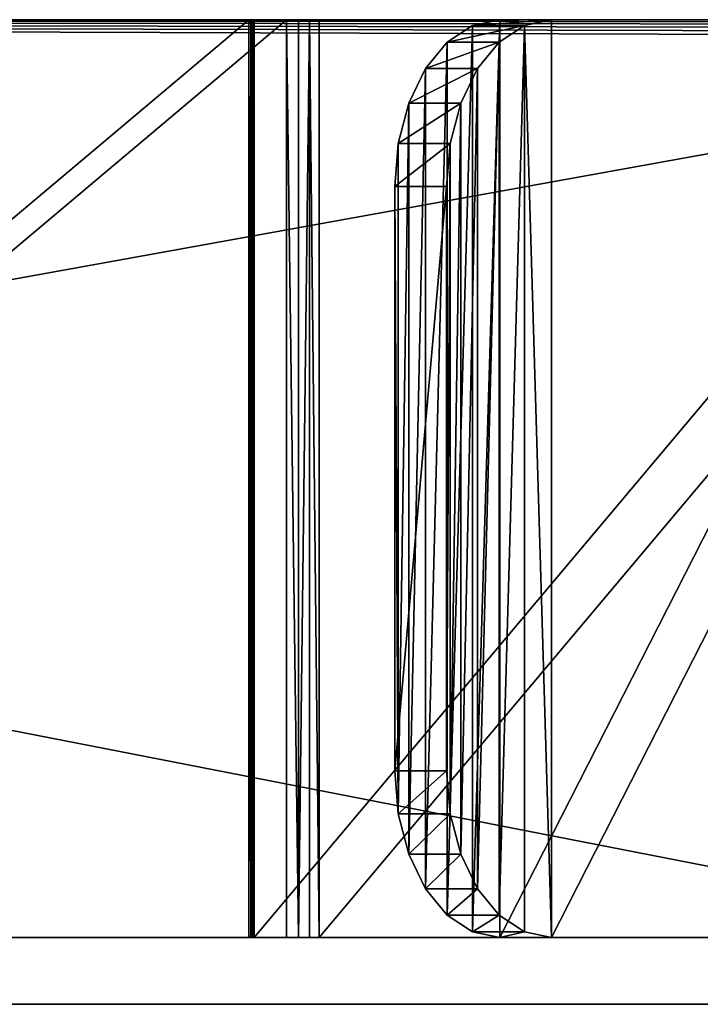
# Model space of a CAD drawing. Extents: x -49 to 1229, y -1056 to 1083.
# Tile 22 of 146: x 446 to 486, y -736 to -677. Entities that reach past the tile are written whole.
import ezdxf

# ---------------------------------------------------------------- set-up
doc = ezdxf.new("R2010")
doc.units = 0
doc.header["$LTSCALE"] = 25.4
doc.layers.get('0').update_dxf_attribs({"color": 13, "linetype": 'CONTINUOUS'})
doc.layers.add('STEEL', color=32, linetype='CONTINUOUS')
doc.layers.add('WOOD', color=32, linetype='CONTINUOUS')

# ---------------------------------------------------------------- blocks, each defined once
blk = doc.blocks.new('LVI293_01_01_03')
at = {"color": 252}
mesh = blk.add_polyface(dxfattribs=at)
corners = [(-4, -2.024, 14.99), (-4, -8.897, -33.222), (-4, -9.789, 16.012), (-4, -7.988, -28.305), (-4, 10.696, -31.759), (-4, 5.211, 11.993), (-4, 11.424, 7.225), (-4, -8.897, -1036.653), (-4, -2.024, -1084.864), (-4, -9.789, -1085.886), (-4, -7.988, -1041.569), (-4, 10.696, -1038.115), (-4, 5.211, -1081.867), (-4, 11.424, -1077.1), (-4, -19.015, -629.139), (-4, -20.289, -968.99), (-4, -20.946, -630.322), (-4, -14.289, -968.99), (-4, -16.868, -628.421), (-4, 23.415, -739.649), (-4, 32.862, -712.971), (-4, 48.068, -689.103), (-4, 68.253, -669.266), (-4, 92.384, -654.479), (-4, 203.822, -597.707), (-4, 359.105, -544.698), (-4, -14.289, -990.99), (-4, 20.211, -767.768), (-4, 9.787, -1033.199), (-4, 16.192, -1070.886), (-4, 19.189, -1063.651), (-4, 20.211, -1055.886), (-4, 119.222, -645.499), (-4, 208.822, -597.707), (-4, 208.822, -616.707), (-4, -20.946, -439.552), (-4, -20.289, -100.884), (-4, -19.015, -440.735), (-4, -20.289, -78.884), (-4, -14.289, -100.884), (-4, -16.868, -441.453), (-4, 23.415, -330.225), (-4, 32.862, -356.903), (-4, 48.068, -380.772), (-4, 68.253, -400.608), (-4, 92.384, -415.395), (-4, 203.822, -472.167), (-4, 359.105, -525.176), (-4, -14.289, -78.884), (-4, 20.211, -302.107), (-4, 9.787, -36.676), (-4, 16.192, 1.012), (-4, 19.189, -6.223), (-4, 20.211, -13.988), (-4, 119.222, -424.375), (-4, 203.822, -453.167), (-4, 208.822, -472.167), (-4, -24.789, 15.012), (-4, -24.533, -433.921), (-4, -24.789, -431.672), (-4, -24.755, 15.271), (-4, -24.655, 15.512), (-4, -24.496, 15.719), (-4, -23.777, -436.056), (-4, -24.289, 15.878), (-4, -24.048, 15.978), (-4, -23.789, 16.012), (-4, -22.56, -437.965), (-4, -24.533, -635.953), (-4, -24.789, -1084.886), (-4, -24.789, -638.202), (-4, -24.755, -1085.145), (-4, -24.655, -1085.386), (-4, -24.496, -1085.594), (-4, -23.777, -633.819), (-4, -24.289, -1085.752), (-4, -24.048, -1085.852), (-4, -23.789, -1085.886), (-4, -20.289, -990.99), (-4, -22.56, -631.909), (-4, 365.128, -518.049), (-4, 366.259, -531.334), (-4, 365.102, -529.172), (-4, 386.647, -522.623), (-4, 366.856, -533.711), (-4, 366.856, -536.163), (-4, 208.822, -453.167), (-4, 402.95, -484.683), (-4, 366.375, -512.18), (-4, 361.414, -525.998), (-4, 363.454, -527.358), (-4, 387.895, -516.754), (-4, 387.895, -553.12), (-4, 402.95, -585.191), (-4, 203.822, -616.707), (-4, 366.375, -557.694), (-4, 361.414, -543.876), (-4, 365.128, -551.826), (-4, 363.454, -542.517), (-4, 365.102, -540.702), (-4, 409.557, -486.894), (-4, 409.557, -582.98), (-4, 415.498, -579.34), (-4, 415.498, -490.535), (-4, 420.468, -574.456), (-4, 420.468, -495.419), (-4, 424.212, -568.579), (-4, 424.212, -501.295), (-4, 426.538, -562.011), (-4, 426.538, -507.863), (-4, 427.327, -555.088), (-4, 427.327, -514.786), (-4, 366.259, -538.541), (-4, 386.647, -547.252)]
mesh.append_faces([[corners[k] for k in face] for face in [(30, 27, 31), (49, 52, 53), (57, 58, 59), (68, 69, 70), (110, 109, 111)]], dxfattribs={"vtx0": -1, "color": 252})
mesh.append_faces([[corners[k] for k in face] for face in [(0, 1, 2), (1, 0, 3), (3, 0, 4), (8, 11, 12), (12, 11, 13), (14, 15, 16), (15, 14, 17), (19, 18, 20), (20, 18, 21), (21, 18, 22), (22, 18, 23), (17, 19, 26), (7, 27, 28), (28, 27, 11), (13, 27, 29), (29, 27, 30), (23, 24, 32), (24, 25, 33), (33, 25, 34), (35, 36, 37), (36, 35, 38), (37, 39, 40), (40, 46, 47), (41, 48, 49), (46, 54, 55), (58, 62, 63), (63, 38, 67), (67, 38, 35), (38, 2, 48), (69, 68, 71), (71, 68, 72), (72, 68, 73), (73, 74, 75), (75, 74, 76), (76, 74, 77), (77, 78, 9), (78, 16, 15), (81, 83, 84), (84, 83, 85), (86, 87, 56), (47, 88, 89), (89, 80, 90), (90, 80, 82), (88, 87, 91), (32, 34, 93), (34, 32, 94), (94, 32, 24), (95, 96, 97), (93, 100, 101), (101, 100, 102), (102, 103, 104), (104, 105, 106), (106, 107, 108), (108, 109, 110), (112, 97, 99), (97, 112, 113), (113, 91, 92)]], dxfattribs={"vtx0": -1, "vtx1": -1, "color": 252})
mesh.append_faces([[corners[k] for k in face] for face in [(17, 18, 19), (23, 18, 24), (26, 27, 7), (26, 7, 9), (11, 27, 13), (40, 39, 41), (40, 45, 46), (49, 48, 1), (1, 48, 2), (49, 4, 6), (63, 66, 38), (77, 74, 78), (56, 87, 88), (56, 88, 47), (91, 87, 92), (93, 34, 95), (95, 34, 25), (93, 92, 87), (113, 85, 83)]], dxfattribs={"vtx0": -1, "vtx1": -1, "vtx2": -1, "color": 252})
mesh.append_faces([[corners[k] for k in face] for face in [(4, 0, 5), (4, 5, 6), (7, 8, 9), (8, 7, 10), (8, 10, 11), (17, 14, 18), (24, 18, 25), (26, 19, 27), (37, 36, 39), (40, 41, 42), (40, 42, 43), (40, 43, 44), (40, 44, 45), (41, 39, 48), (49, 1, 50), (49, 50, 4), (49, 6, 51), (49, 51, 52), (46, 45, 54), (47, 46, 56), (58, 57, 60), (58, 60, 61), (58, 61, 62), (63, 62, 64), (63, 64, 65), (63, 65, 66), (38, 66, 2), (73, 68, 74), (78, 74, 79), (78, 79, 16), (9, 78, 26), (80, 81, 82), (81, 80, 83), (54, 86, 55), (86, 54, 87), (89, 88, 80), (95, 25, 96), (97, 96, 98), (97, 98, 99), (93, 95, 92), (93, 87, 100), (102, 100, 103), (104, 103, 105), (106, 105, 107), (108, 107, 109), (113, 112, 85), (113, 83, 91)]], dxfattribs={"vtx0": -1, "vtx2": -1, "color": 252})
mesh = blk.add_polyface(dxfattribs=at)
corners = [(0, -2.024, -1084.864), (0, -8.897, -1036.653), (0, -9.789, -1085.886), (0, -7.988, -1041.569), (0, 10.696, -1038.115), (0, 5.211, -1081.867), (0, 11.424, -1077.1), (0, -8.897, -33.222), (0, -2.024, 14.99), (0, -9.789, 16.012), (0, -7.988, -28.305), (0, 10.696, -31.759), (0, 5.211, 11.993), (0, 11.424, 7.225), (0, -19.015, -440.735), (0, -20.289, -100.884), (0, -20.946, -439.552), (0, -14.289, -100.884), (0, -16.868, -441.453), (0, 23.415, -330.225), (0, 32.862, -356.903), (0, 48.068, -380.772), (0, 68.253, -400.608), (0, 92.384, -415.395), (0, 203.822, -472.167), (0, 359.105, -525.176), (0, -14.289, -78.884), (0, 20.211, -302.107), (0, 9.787, -36.676), (0, 16.192, 1.012), (0, 19.189, -6.223), (0, 20.211, -13.988), (0, 119.222, -424.375), (0, 208.822, -472.167), (0, 208.822, -453.167), (0, -20.946, -630.322), (0, -20.289, -968.99), (0, -19.015, -629.139), (0, -20.289, -990.99), (0, -14.289, -968.99), (0, -16.868, -628.421), (0, 23.415, -739.649), (0, 32.862, -712.971), (0, 48.068, -689.103), (0, 68.253, -669.266), (0, 92.384, -654.479), (0, 203.822, -597.707), (0, 359.105, -544.698), (0, -14.289, -990.99), (0, 20.211, -767.768), (0, 9.787, -1033.199), (0, 16.192, -1070.886), (0, 19.189, -1063.651), (0, 20.211, -1055.886), (0, 119.222, -645.499), (0, 203.822, -616.707), (0, 208.822, -597.707), (0, -24.789, -1084.886), (0, -24.533, -635.953), (0, -24.789, -638.202), (0, -24.755, -1085.145), (0, -24.655, -1085.386), (0, -24.496, -1085.594), (0, -23.777, -633.819), (0, -24.289, -1085.752), (0, -24.048, -1085.852), (0, -23.789, -1085.886), (0, -22.56, -631.909), (0, -24.533, -433.921), (0, -24.789, 15.012), (0, -24.789, -431.672), (0, -24.755, 15.271), (0, -24.655, 15.512), (0, -24.496, 15.719), (0, -23.777, -436.056), (0, -24.289, 15.878), (0, -24.048, 15.978), (0, -23.789, 16.012), (0, -20.289, -78.884), (0, -22.56, -437.965), (0, 365.128, -551.826), (0, 366.259, -538.541), (0, 365.102, -540.702), (0, 386.647, -547.252), (0, 366.856, -536.163), (0, 366.856, -533.711), (0, 208.822, -616.707), (0, 402.95, -585.191), (0, 366.375, -557.694), (0, 361.414, -543.876), (0, 363.454, -542.517), (0, 387.895, -553.12), (0, 387.895, -516.754), (0, 402.95, -484.683), (0, 203.822, -453.167), (0, 366.375, -512.18), (0, 361.414, -525.998), (0, 365.128, -518.049), (0, 363.454, -527.358), (0, 365.102, -529.172), (0, 409.557, -582.98), (0, 409.557, -486.894), (0, 415.498, -579.34), (0, 415.498, -490.535), (0, 420.468, -574.456), (0, 420.468, -495.419), (0, 424.212, -568.579), (0, 424.212, -501.295), (0, 426.538, -562.011), (0, 426.538, -507.863), (0, 427.327, -555.088), (0, 427.327, -514.786), (0, 366.259, -531.334), (0, 386.647, -522.623)]
mesh.append_faces([[corners[k] for k in face] for face in [(30, 27, 31), (49, 52, 53), (57, 58, 59), (68, 69, 70), (109, 110, 111)]], dxfattribs={"vtx0": -1, "color": 252})
mesh.append_faces([[corners[k] for k in face] for face in [(0, 1, 2), (1, 0, 3), (3, 0, 4), (8, 11, 12), (12, 11, 13), (14, 15, 16), (15, 14, 17), (19, 18, 20), (20, 18, 21), (21, 18, 22), (22, 18, 23), (17, 19, 26), (7, 27, 28), (28, 27, 11), (13, 27, 29), (29, 27, 30), (23, 24, 32), (24, 25, 33), (33, 25, 34), (35, 36, 37), (36, 35, 38), (37, 39, 40), (40, 46, 47), (41, 48, 49), (46, 54, 55), (58, 62, 63), (63, 38, 67), (67, 38, 35), (38, 2, 48), (69, 68, 71), (71, 68, 72), (72, 68, 73), (73, 74, 75), (75, 74, 76), (76, 74, 77), (77, 78, 9), (78, 16, 15), (81, 83, 84), (84, 83, 85), (86, 87, 56), (47, 88, 89), (89, 80, 90), (90, 80, 82), (88, 87, 91), (32, 34, 93), (34, 32, 94), (94, 32, 24), (95, 96, 97), (93, 100, 101), (101, 102, 103), (103, 104, 105), (105, 106, 107), (107, 108, 109), (112, 97, 99), (97, 112, 113), (113, 91, 92)]], dxfattribs={"vtx0": -1, "vtx1": -1, "color": 252})
mesh.append_faces([[corners[k] for k in face] for face in [(17, 18, 19), (23, 18, 24), (26, 27, 7), (26, 7, 9), (11, 27, 13), (40, 39, 41), (40, 45, 46), (49, 48, 1), (1, 48, 2), (49, 4, 6), (63, 66, 38), (77, 74, 78), (56, 87, 88), (56, 88, 47), (91, 87, 92), (93, 34, 95), (95, 34, 25), (93, 92, 87), (113, 85, 83)]], dxfattribs={"vtx0": -1, "vtx1": -1, "vtx2": -1, "color": 252})
mesh.append_faces([[corners[k] for k in face] for face in [(4, 0, 5), (4, 5, 6), (7, 8, 9), (8, 7, 10), (8, 10, 11), (17, 14, 18), (24, 18, 25), (26, 19, 27), (37, 36, 39), (40, 41, 42), (40, 42, 43), (40, 43, 44), (40, 44, 45), (41, 39, 48), (49, 1, 50), (49, 50, 4), (49, 6, 51), (49, 51, 52), (46, 45, 54), (47, 46, 56), (58, 57, 60), (58, 60, 61), (58, 61, 62), (63, 62, 64), (63, 64, 65), (63, 65, 66), (38, 66, 2), (73, 68, 74), (78, 74, 79), (78, 79, 16), (9, 78, 26), (80, 81, 82), (81, 80, 83), (54, 86, 55), (86, 54, 87), (89, 88, 80), (95, 25, 96), (97, 96, 98), (97, 98, 99), (93, 95, 92), (93, 87, 100), (101, 100, 102), (103, 102, 104), (105, 104, 106), (107, 106, 108), (109, 108, 110), (113, 112, 85), (113, 83, 91)]], dxfattribs={"vtx0": -1, "vtx2": -1, "color": 252})
blk = doc.blocks.new('LVI293_01_01_07')
at = {"color": 0}
for p, q in [((386.399, 90.778, -53.539), (340.154, 33.67, -53.539)), ((386.399, 90.778, -53.539), (340.154, 33.67, -53.539)), ((344.04, 30.523, -53.539), (390.285, 87.631, -53.539)), ((344.04, 30.523, -53.539), (390.285, 87.631, -53.539)), ((340.059, 33.567, -53.539), (340.154, 33.67, -53.539)), ((340.154, 33.67, -53.539), (340.059, 33.567, 1.461)), ((340.154, 33.67, -53.539), (340.059, 33.567, 1.461)), ((340.059, 33.567, -53.539), (340.154, 33.67, -53.539)), ((340.154, 33.67, -53.539), (340.154, 33.67, 1.461)), ((344.04, 30.523, -53.539), (340.154, 33.67, -53.539)), ((344.04, 30.523, -53.539), (340.154, 33.67, -53.539)), ((340.154, 33.67, -53.539), (340.154, 33.67, 1.461)), ((339.831, 33.408, -53.539), (274.478, 0.109, -53.539)), ((339.831, 33.408, -53.539), (274.478, 0.109, -53.539)), ((339.831, 33.408, -53.539), (339.95, 33.48, -53.539)), ((339.831, 33.408, 1.461), (339.95, 33.48, -53.539)), ((339.831, 33.408, -53.539), (339.95, 33.48, -53.539)), ((339.831, 33.408, 1.461), (339.95, 33.48, -53.539)), ((339.831, 33.408, 1.461), (339.831, 33.408, -53.539)), ((339.831, 33.408, -53.539), (342.101, 28.953, -53.539)), ((339.831, 33.408, -53.539), (342.101, 28.953, -53.539)), ((339.831, 33.408, 1.461), (339.831, 33.408, -53.539)), ((339.95, 33.48, -53.539), (340.059, 33.567, -53.539)), ((340.059, 33.567, 1.461), (339.95, 33.48, -53.539)), ((339.95, 33.48, -53.539), (340.059, 33.567, -53.539)), ((340.059, 33.567, 1.461), (339.95, 33.48, -53.539)), ((339.95, 33.48, 1.461), (339.95, 33.48, -53.539)), ((339.95, 33.48, 1.461), (339.95, 33.48, -53.539)), ((340.059, 33.567, -53.539), (340.059, 33.567, 1.461)), ((340.059, 33.567, -53.539), (340.059, 33.567, 1.461)), ((344.04, 30.523, -53.539), (343.469, 29.911, -53.539)), ((344.04, 30.523, 1.461), (343.469, 29.911, -53.539)), ((344.04, 30.523, -53.539), (343.469, 29.911, -53.539)), ((344.04, 30.523, 1.461), (343.469, 29.911, -53.539)), ((344.04, 30.523, 1.461), (344.04, 30.523, -53.539)), ((344.04, 30.523, 1.461), (344.04, 30.523, -53.539)), ((343.469, 29.911, -53.539), (342.818, 29.384, -53.539)), ((343.469, 29.911, -53.539), (342.818, 29.384, -53.539)), ((343.469, 29.911, -53.539), (342.818, 29.384, 1.461)), ((343.469, 29.911, -53.539), (342.818, 29.384, 1.461)), ((343.469, 29.911, 1.461), (343.469, 29.911, -53.539)), ((343.469, 29.911, 1.461), (343.469, 29.911, -53.539)), ((276.748, -4.346, -53.539), (342.101, 28.953, -53.539)), ((276.748, -4.346, -53.539), (342.101, 28.953, -53.539)), ((342.818, 29.384, -53.539), (342.101, 28.953, -53.539)), ((342.101, 28.953, -53.539), (342.818, 29.384, 1.461)), ((342.101, 28.953, -53.539), (342.818, 29.384, 1.461)), ((342.818, 29.384, -53.539), (342.101, 28.953, -53.539)), ((342.101, 28.953, -53.539), (342.101, 28.953, 1.461)), ((342.101, 28.953, -53.539), (342.101, 28.953, 1.461)), ((342.818, 29.384, -53.539), (342.818, 29.384, 1.461)), ((342.818, 29.384, -53.539), (342.818, 29.384, 1.461))]:
    blk.add_line(p, q, dxfattribs=at)
at = {"color": 252}
mesh = blk.add_polyface(dxfattribs=at)
corners = [(340.154, 33.67, 1.461), (386.399, 90.778, -53.539), (340.154, 33.67, -53.539), (386.399, 90.778, 1.461)]
mesh.append_faces([[corners[k] for k in face] for face in [(0, 1, 2), (1, 0, 3)]], dxfattribs={"vtx0": -1, "color": 252})
mesh = blk.add_polyface(dxfattribs=at)
corners = [(386.399, 90.778, -53.539), (344.04, 30.523, -53.539), (340.154, 33.67, -53.539), (390.285, 87.631, -53.539)]
mesh.append_faces([[corners[k] for k in face] for face in [(0, 1, 2), (1, 0, 3)]], dxfattribs={"vtx0": -1, "color": 252})
mesh = blk.add_polyface(dxfattribs=at)
corners = [(390.285, 87.631, -53.539), (344.04, 30.523, 1.461), (344.04, 30.523, -53.539), (390.285, 87.631, 1.461)]
mesh.append_faces([[corners[k] for k in face] for face in [(0, 1, 2), (1, 0, 3)]], dxfattribs={"vtx0": -1, "color": 252})
mesh = blk.add_polyface(dxfattribs=at)
corners = [(339.95, 33.48, -53.539), (342.101, 28.953, -53.539), (339.831, 33.408, -53.539), (340.059, 33.567, -53.539), (340.154, 33.67, -53.539), (344.04, 30.523, -53.539), (342.818, 29.384, -53.539), (343.469, 29.911, -53.539)]
mesh.append_faces([[corners[k] for k in face] for face in [(0, 1, 2), (6, 5, 7)]], dxfattribs={"vtx0": -1, "color": 252})
mesh.append_faces([[corners[k] for k in face] for face in [(1, 5, 6)]], dxfattribs={"vtx0": -1, "vtx1": -1, "color": 252})
mesh.append_faces([[corners[k] for k in face] for face in [(1, 0, 3), (1, 3, 4), (1, 4, 5)]], dxfattribs={"vtx0": -1, "vtx2": -1, "color": 252})
mesh = blk.add_polyface(dxfattribs=at)
corners = [(340.154, 33.67, 1.461), (340.154, 33.67, -53.539), (340.059, 33.567, 1.461)]
mesh.append_faces([[corners[k] for k in face] for face in [(0, 1, 2)]], dxfattribs={"color": 252})
mesh = blk.add_polyface(dxfattribs=at)
corners = [(340.154, 33.67, -53.539), (340.059, 33.567, -53.539), (340.059, 33.567, 1.461)]
mesh.append_faces([[corners[k] for k in face] for face in [(0, 1, 2)]], dxfattribs={"color": 252})
mesh = blk.add_polyface(dxfattribs=at)
corners = [(274.478, 0.109, 1.461), (339.831, 33.408, -53.539), (274.478, 0.109, -53.539), (339.831, 33.408, 1.461)]
mesh.append_faces([[corners[k] for k in face] for face in [(0, 1, 2), (1, 0, 3)]], dxfattribs={"vtx0": -1, "color": 252})
mesh = blk.add_polyface(dxfattribs=at)
corners = [(339.831, 33.408, -53.539), (276.748, -4.346, -53.539), (274.478, 0.109, -53.539), (342.101, 28.953, -53.539)]
mesh.append_faces([[corners[k] for k in face] for face in [(0, 1, 2), (1, 0, 3)]], dxfattribs={"vtx0": -1, "color": 252})
mesh = blk.add_polyface(dxfattribs=at)
corners = [(339.831, 33.408, 1.461), (339.95, 33.48, -53.539), (339.831, 33.408, -53.539)]
mesh.append_faces([[corners[k] for k in face] for face in [(0, 1, 2)]], dxfattribs={"color": 252})
mesh = blk.add_polyface(dxfattribs=at)
corners = [(339.95, 33.48, 1.461), (339.95, 33.48, -53.539), (339.831, 33.408, 1.461)]
mesh.append_faces([[corners[k] for k in face] for face in [(0, 1, 2)]], dxfattribs={"color": 252})
mesh = blk.add_polyface(dxfattribs=at)
corners = [(340.059, 33.567, 1.461), (339.95, 33.48, -53.539), (339.95, 33.48, 1.461)]
mesh.append_faces([[corners[k] for k in face] for face in [(0, 1, 2)]], dxfattribs={"color": 252})
mesh = blk.add_polyface(dxfattribs=at)
corners = [(340.059, 33.567, 1.461), (340.059, 33.567, -53.539), (339.95, 33.48, -53.539)]
mesh.append_faces([[corners[k] for k in face] for face in [(0, 1, 2)]], dxfattribs={"color": 252})
mesh = blk.add_polyface(dxfattribs=at)
corners = [(344.04, 30.523, 1.461), (343.469, 29.911, -53.539), (344.04, 30.523, -53.539)]
mesh.append_faces([[corners[k] for k in face] for face in [(0, 1, 2)]], dxfattribs={"color": 252})
mesh = blk.add_polyface(dxfattribs=at)
corners = [(344.04, 30.523, 1.461), (343.469, 29.911, 1.461), (343.469, 29.911, -53.539)]
mesh.append_faces([[corners[k] for k in face] for face in [(0, 1, 2)]], dxfattribs={"color": 252})
mesh = blk.add_polyface(dxfattribs=at)
corners = [(342.818, 29.384, 1.461), (342.818, 29.384, -53.539), (343.469, 29.911, -53.539)]
mesh.append_faces([[corners[k] for k in face] for face in [(0, 1, 2)]], dxfattribs={"color": 252})
mesh = blk.add_polyface(dxfattribs=at)
corners = [(342.818, 29.384, 1.461), (343.469, 29.911, -53.539), (343.469, 29.911, 1.461)]
mesh.append_faces([[corners[k] for k in face] for face in [(0, 1, 2)]], dxfattribs={"color": 252})
mesh = blk.add_polyface(dxfattribs=at)
corners = [(342.101, 28.953, -53.539), (276.748, -4.346, 1.461), (276.748, -4.346, -53.539), (342.101, 28.953, 1.461)]
mesh.append_faces([[corners[k] for k in face] for face in [(0, 1, 2), (1, 0, 3)]], dxfattribs={"vtx0": -1, "color": 252})
mesh = blk.add_polyface(dxfattribs=at)
corners = [(342.101, 28.953, 1.461), (342.101, 28.953, -53.539), (342.818, 29.384, 1.461)]
mesh.append_faces([[corners[k] for k in face] for face in [(0, 1, 2)]], dxfattribs={"color": 252})
mesh = blk.add_polyface(dxfattribs=at)
corners = [(342.818, 29.384, 1.461), (342.101, 28.953, -53.539), (342.818, 29.384, -53.539)]
mesh.append_faces([[corners[k] for k in face] for face in [(0, 1, 2)]], dxfattribs={"color": 252})
blk = doc.blocks.new('LVI293_01_01_08')
at = {"color": 0}
for p, q in [((-8.469, -17.305, 55), (289.342, -11.421, 55)), ((-8.469, -17.305, 55), (289.342, -11.421, 55)), ((7.528, -16.989), (289.342, -11.421)), ((7.528, -16.989), (289.342, -11.421)), ((289.421, -15.42, 55), (-8.39, -21.304, 55)), ((289.421, -15.42, 55), (-8.39, -21.304, 55)), ((289.421, -15.42), (7.607, -20.988)), ((289.421, -15.42), (7.607, -20.988))]:
    blk.add_line(p, q, dxfattribs=at)
at = {"color": 252}
mesh = blk.add_polyface(dxfattribs=at)
corners = [(-8.727, -17.31, -3.966), (6.528, -17.008, -4), (-8.469, -17.305, -4), (6.787, -17.003, -3.966), (7.028, -16.999, -3.866), (-8.968, -17.315, -3.866), (7.235, -16.994, -3.707), (-9.176, -17.319, -3.707), (7.394, -16.991, -3.5), (-9.334, -17.322, -3.5), (7.494, -16.989, -3.259), (-9.434, -17.324, -3.259), (7.528, -16.989, -3), (-9.468, -17.324, -3), (-9.468, -17.324, 54), (7.528, -16.989), (289.342, -11.421), (289.342, -11.421, 55), (-9.434, -17.324, 54.259), (-9.334, -17.322, 54.5), (-9.176, -17.319, 54.707), (-8.968, -17.315, 54.866), (-8.727, -17.31, 54.966), (-8.469, -17.305, 55)]
mesh.append_faces([[corners[k] for k in face] for face in [(0, 1, 2), (17, 22, 23)]], dxfattribs={"vtx0": -1, "color": 252})
mesh.append_faces([[corners[k] for k in face] for face in [(1, 0, 3), (3, 0, 4), (4, 5, 6), (6, 7, 8), (8, 9, 10), (10, 11, 12), (12, 14, 15), (15, 14, 16), (16, 14, 17)]], dxfattribs={"vtx0": -1, "vtx1": -1, "color": 252})
mesh.append_faces([[corners[k] for k in face] for face in [(4, 0, 5), (6, 5, 7), (8, 7, 9), (10, 9, 11), (12, 11, 13), (12, 13, 14), (17, 14, 18), (17, 18, 19), (17, 19, 20), (17, 20, 21), (17, 21, 22)]], dxfattribs={"vtx0": -1, "vtx2": -1, "color": 252})
mesh = blk.add_polyface(dxfattribs=at)
corners = [(-8.39, -21.304, 55), (289.342, -11.421, 55), (-8.469, -17.305, 55), (289.421, -15.42, 55)]
mesh.append_faces([[corners[k] for k in face] for face in [(0, 1, 2), (1, 0, 3)]], dxfattribs={"vtx0": -1, "color": 252})
mesh = blk.add_polyface(dxfattribs=at)
corners = [(289.342, -11.421), (7.607, -20.988), (7.528, -16.989), (289.421, -15.42)]
mesh.append_faces([[corners[k] for k in face] for face in [(0, 1, 2), (1, 0, 3)]], dxfattribs={"vtx0": -1, "color": 252})
mesh = blk.add_polyface(dxfattribs=at)
corners = [(289.421, -15.42, 55), (7.607, -20.988), (289.421, -15.42), (-9.389, -21.324, 54), (-9.355, -21.323, 54.259), (-9.255, -21.321, 54.5), (-9.097, -21.318, 54.707), (-8.889, -21.314, 54.866), (-8.648, -21.309, 54.966), (-8.39, -21.304, 55), (6.866, -21.003, -3.966), (-8.39, -21.304, -4), (6.607, -21.008, -4), (-8.648, -21.309, -3.966), (7.107, -20.998, -3.866), (-8.889, -21.314, -3.866), (7.314, -20.994, -3.707), (-9.097, -21.318, -3.707), (7.473, -20.991, -3.5), (-9.255, -21.321, -3.5), (7.573, -20.989, -3.259), (-9.355, -21.323, -3.259), (7.607, -20.988, -3), (-9.389, -21.324, -3)]
mesh.append_faces([[corners[k] for k in face] for face in [(0, 1, 2), (8, 0, 9), (10, 11, 12)]], dxfattribs={"vtx0": -1, "color": 252})
mesh.append_faces([[corners[k] for k in face] for face in [(3, 0, 4), (4, 0, 5), (5, 0, 6), (6, 0, 7), (7, 0, 8), (11, 10, 13), (13, 14, 15), (15, 16, 17), (17, 18, 19), (19, 20, 21), (21, 22, 23), (23, 22, 3)]], dxfattribs={"vtx0": -1, "vtx1": -1, "color": 252})
mesh.append_faces([[corners[k] for k in face] for face in [(1, 0, 3)]], dxfattribs={"vtx0": -1, "vtx1": -1, "vtx2": -1, "color": 252})
mesh.append_faces([[corners[k] for k in face] for face in [(13, 10, 14), (15, 14, 16), (17, 16, 18), (19, 18, 20), (21, 20, 22), (3, 22, 1)]], dxfattribs={"vtx0": -1, "vtx2": -1, "color": 252})
blk = doc.blocks.new('LVI293_01_01')
at = {"color": 0}
blk.add_blockref('LVI293_01_01_03', (-342.668, 433.909, 366.284), dxfattribs=at)
at = {"color": 0, "extrusion": (-1, 2.99569e-16, -1.70112e-16), "rotation": 90.0000000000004}
blk.add_blockref('LVI293_01_01_07', (-419.12, -639.134, 341.208), dxfattribs=at)
at = {"color": 0, "extrusion": (1, 5.21385e-32, 1.28737e-45), "rotation": 268.8681578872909}
blk.add_blockref('LVI293_01_01_08', (659.366, -242.713, -342.668), dxfattribs=at)
blk = doc.blocks.new('LVI293_01_03_03')
at = {"color": 0}
for p, q in [((386.747, 91.052, -57.539), (358.72, 56.442, -57.539)), ((358.72, 56.442, -2.539), (386.747, 91.052, -2.539)), ((386.747, 91.052, -57.539), (358.72, 56.442, -57.539)), ((358.72, 56.442, -2.539), (386.747, 91.052, -2.539)), ((361.829, 53.924, -57.539), (389.855, 88.535, -57.539)), ((389.855, 88.535, -2.539), (361.829, 53.924, -2.539)), ((361.829, 53.924, -57.539), (389.855, 88.535, -57.539)), ((389.855, 88.535, -2.539), (361.829, 53.924, -2.539)), ((358.72, 56.442, -57.539), (357.091, 54.43, -57.199)), ((357.091, 54.43, -2.88), (358.72, 56.442, -2.539)), ((358.72, 56.442, -57.539), (357.091, 54.43, -57.199)), ((357.091, 54.43, -2.88), (358.72, 56.442, -2.539)), ((358.72, 56.442, -57.539), (361.829, 53.924, -57.539)), ((361.829, 53.924, -2.539), (358.72, 56.442, -2.539)), ((358.72, 56.442, -2.539), (360.2, 51.913, -2.88)), ((358.72, 56.442, -2.539), (360.2, 51.913, -2.88)), ((358.72, 56.442, -57.539), (361.829, 53.924, -57.539)), ((361.829, 53.924, -2.539), (358.72, 56.442, -2.539)), ((357.091, 54.43, -57.199), (355.574, 52.556, -56.2)), ((355.574, 52.556, -3.879), (357.091, 54.43, -2.88)), ((357.091, 54.43, -57.199), (355.574, 52.556, -56.2)), ((355.574, 52.556, -3.879), (357.091, 54.43, -2.88)), ((357.091, 54.43, -57.199), (360.2, 51.913, -57.199)), ((357.091, 54.43, -57.199), (360.2, 51.913, -57.199)), ((357.091, 54.43, -57.199), (361.829, 53.924, -57.539)), ((357.091, 54.43, -57.199), (361.829, 53.924, -57.539)), ((357.091, 54.43, -2.88), (360.2, 51.913, -2.88)), ((357.091, 54.43, -2.88), (360.2, 51.913, -2.88)), ((357.091, 54.43, -2.88), (358.682, 50.039, -3.879)), ((357.091, 54.43, -2.88), (358.682, 50.039, -3.879)), ((360.2, 51.913, -57.199), (361.829, 53.924, -57.539)), ((361.829, 53.924, -2.539), (360.2, 51.913, -2.88)), ((360.2, 51.913, -57.199), (361.829, 53.924, -57.539)), ((361.829, 53.924, -2.539), (360.2, 51.913, -2.88)), ((355.574, 52.556, -56.2), (354.27, 50.947, -54.61)), ((354.27, 50.947, -5.468), (355.574, 52.556, -3.879)), ((355.574, 52.556, -56.2), (354.27, 50.947, -54.61)), ((354.27, 50.947, -5.468), (355.574, 52.556, -3.879)), ((355.574, 52.556, -56.2), (358.682, 50.039, -56.2)), ((355.574, 52.556, -56.2), (358.682, 50.039, -56.2)), ((355.574, 52.556, -56.2), (360.2, 51.913, -57.199)), ((355.574, 52.556, -56.2), (360.2, 51.913, -57.199)), ((355.574, 52.556, -3.879), (358.682, 50.039, -3.879)), ((355.574, 52.556, -3.879), (358.682, 50.039, -3.879)), ((355.574, 52.556, -3.879), (357.379, 48.429, -5.468)), ((355.574, 52.556, -3.879), (357.379, 48.429, -5.468)), ((358.682, 50.039, -56.2), (360.2, 51.913, -57.199)), ((360.2, 51.913, -2.88), (358.682, 50.039, -3.879)), ((358.682, 50.039, -56.2), (360.2, 51.913, -57.199)), ((360.2, 51.913, -2.88), (358.682, 50.039, -3.879)), ((354.27, 50.947, -54.61), (353.27, 49.711, -52.539)), ((353.27, 49.711, -7.539), (354.27, 50.947, -5.468)), ((354.27, 50.947, -54.61), (353.27, 49.711, -52.539)), ((353.27, 49.711, -7.539), (354.27, 50.947, -5.468)), ((354.27, 50.947, -54.61), (357.379, 48.429, -54.61)), ((354.27, 50.947, -54.61), (357.379, 48.429, -54.61)), ((354.27, 50.947, -54.61), (358.682, 50.039, -56.2)), ((354.27, 50.947, -54.61), (358.682, 50.039, -56.2)), ((354.27, 50.947, -5.468), (357.379, 48.429, -5.468)), ((354.27, 50.947, -5.468), (357.379, 48.429, -5.468)), ((354.27, 50.947, -5.468), (356.379, 47.194, -7.539)), ((354.27, 50.947, -5.468), (356.379, 47.194, -7.539)), ((353.27, 49.711, -52.539), (352.641, 48.935, -50.127)), ((352.641, 48.935, -9.951), (353.27, 49.711, -7.539)), ((353.27, 49.711, -52.539), (352.641, 48.935, -50.127)), ((352.641, 48.935, -9.951), (353.27, 49.711, -7.539)), ((353.27, 49.711, -52.539), (356.379, 47.194, -52.539)), ((353.27, 49.711, -52.539), (356.379, 47.194, -52.539)), ((353.27, 49.711, -52.539), (357.379, 48.429, -54.61)), ((353.27, 49.711, -52.539), (357.379, 48.429, -54.61)), ((353.27, 49.711, -7.539), (356.379, 47.194, -7.539)), ((353.27, 49.711, -7.539), (356.379, 47.194, -7.539)), ((353.27, 49.711, -7.539), (355.75, 46.418, -9.951)), ((353.27, 49.711, -7.539), (355.75, 46.418, -9.951)), ((357.379, 48.429, -54.61), (358.682, 50.039, -56.2)), ((358.682, 50.039, -3.879), (357.379, 48.429, -5.468)), ((357.379, 48.429, -54.61), (358.682, 50.039, -56.2)), ((358.682, 50.039, -3.879), (357.379, 48.429, -5.468)), ((352.641, 48.935, -50.127), (352.427, 48.67, -47.539)), ((352.427, 48.67, -12.539), (352.641, 48.935, -9.951)), ((352.641, 48.935, -50.127), (352.427, 48.67, -47.539)), ((352.427, 48.67, -12.539), (352.641, 48.935, -9.951)), ((352.427, 48.67, -47.539), (352.427, 48.67, -12.539)), ((355.535, 46.153, -47.539), (352.427, 48.67, -47.539)), ((352.427, 48.67, -47.539), (355.75, 46.418, -50.127)), ((352.427, 48.67, -47.539), (355.75, 46.418, -50.127)), ((352.427, 48.67, -12.539), (355.535, 46.153, -12.539)), ((352.427, 48.67, -47.539), (352.427, 48.67, -12.539)), ((355.535, 46.153, -47.539), (352.427, 48.67, -47.539)), ((352.427, 48.67, -12.539), (355.535, 46.153, -12.539)), ((352.641, 48.935, -50.127), (355.75, 46.418, -50.127)), ((352.641, 48.935, -50.127), (355.75, 46.418, -50.127)), ((352.641, 48.935, -50.127), (356.379, 47.194, -52.539)), ((352.641, 48.935, -50.127), (356.379, 47.194, -52.539)), ((352.641, 48.935, -9.951), (355.75, 46.418, -9.951)), ((352.641, 48.935, -9.951), (355.75, 46.418, -9.951)), ((352.641, 48.935, -9.951), (355.535, 46.153, -12.539)), ((352.641, 48.935, -9.951), (355.535, 46.153, -12.539)), ((356.379, 47.194, -52.539), (357.379, 48.429, -54.61)), ((357.379, 48.429, -5.468), (356.379, 47.194, -7.539)), ((356.379, 47.194, -52.539), (357.379, 48.429, -54.61)), ((357.379, 48.429, -5.468), (356.379, 47.194, -7.539)), ((355.75, 46.418, -50.127), (356.379, 47.194, -52.539)), ((356.379, 47.194, -7.539), (355.75, 46.418, -9.951)), ((355.75, 46.418, -50.127), (356.379, 47.194, -52.539)), ((356.379, 47.194, -7.539), (355.75, 46.418, -9.951)), ((355.535, 46.153, -47.539), (355.75, 46.418, -50.127)), ((355.75, 46.418, -9.951), (355.535, 46.153, -12.539)), ((355.535, 46.153, -47.539), (355.75, 46.418, -50.127)), ((355.75, 46.418, -9.951), (355.535, 46.153, -12.539)), ((355.535, 46.153, -12.539), (355.535, 46.153, -47.539)), ((355.535, 46.153, -12.539), (355.535, 46.153, -47.539))]:
    blk.add_line(p, q, dxfattribs=at)
at = {"color": 254}
mesh = blk.add_polyface(dxfattribs=at)
corners = [(352.641, 48.935, -9.951), (352.427, 48.67, -47.539), (352.427, 48.67, -12.539), (352.641, 48.935, -50.127), (353.27, 49.711, -52.539), (353.27, 49.711, -7.539), (354.27, 50.947, -54.61), (354.27, 50.947, -5.468), (355.574, 52.556, -56.2), (355.574, 52.556, -3.879), (357.091, 54.43, -57.199), (357.091, 54.43, -2.88), (358.72, 56.442, -57.539), (358.72, 56.442, -2.539), (386.747, 91.052, -57.539), (386.747, 91.052, -2.539)]
mesh.append_faces([[corners[k] for k in face] for face in [(0, 1, 2), (14, 13, 15)]], dxfattribs={"vtx0": -1, "color": 254})
mesh.append_faces([[corners[k] for k in face] for face in [(1, 0, 3), (3, 0, 4), (4, 5, 6), (6, 7, 8), (8, 9, 10), (10, 11, 12), (12, 13, 14)]], dxfattribs={"vtx0": -1, "vtx1": -1, "color": 254})
mesh.append_faces([[corners[k] for k in face] for face in [(4, 0, 5), (6, 5, 7), (8, 7, 9), (10, 9, 11), (12, 11, 13)]], dxfattribs={"vtx0": -1, "vtx2": -1, "color": 254})
mesh = blk.add_polyface(dxfattribs=at)
corners = [(386.747, 91.052, -57.539), (361.829, 53.924, -57.539), (358.72, 56.442, -57.539), (389.855, 88.535, -57.539)]
mesh.append_faces([[corners[k] for k in face] for face in [(0, 1, 2), (1, 0, 3)]], dxfattribs={"vtx0": -1, "color": 254})
mesh = blk.add_polyface(dxfattribs=at)
corners = [(361.829, 53.924, -2.539), (386.747, 91.052, -2.539), (358.72, 56.442, -2.539), (389.855, 88.535, -2.539)]
mesh.append_faces([[corners[k] for k in face] for face in [(0, 1, 2), (1, 0, 3)]], dxfattribs={"vtx0": -1, "color": 254})
mesh = blk.add_polyface(dxfattribs=at)
corners = [(355.75, 46.418, -50.127), (355.535, 46.153, -12.539), (355.535, 46.153, -47.539), (355.75, 46.418, -9.951), (356.379, 47.194, -52.539), (356.379, 47.194, -7.539), (357.379, 48.429, -54.61), (357.379, 48.429, -5.468), (358.682, 50.039, -56.2), (358.682, 50.039, -3.879), (360.2, 51.913, -57.199), (360.2, 51.913, -2.88), (361.829, 53.924, -2.539), (361.829, 53.924, -57.539), (389.855, 88.535, -57.539), (389.855, 88.535, -2.539)]
mesh.append_faces([[corners[k] for k in face] for face in [(0, 1, 2), (12, 14, 15)]], dxfattribs={"vtx0": -1, "color": 254})
mesh.append_faces([[corners[k] for k in face] for face in [(1, 0, 3), (3, 4, 5), (5, 6, 7), (7, 8, 9), (9, 10, 11), (11, 10, 12)]], dxfattribs={"vtx0": -1, "vtx1": -1, "color": 254})
mesh.append_faces([[corners[k] for k in face] for face in [(3, 0, 4), (5, 4, 6), (7, 6, 8), (9, 8, 10), (12, 10, 13), (12, 13, 14)]], dxfattribs={"vtx0": -1, "vtx2": -1, "color": 254})
mesh = blk.add_polyface(dxfattribs=at)
corners = [(361.829, 53.924, -57.539), (357.091, 54.43, -57.199), (358.72, 56.442, -57.539)]
mesh.append_faces([[corners[k] for k in face] for face in [(0, 1, 2)]], dxfattribs={"color": 254})
mesh = blk.add_polyface(dxfattribs=at)
corners = [(360.2, 51.913, -2.88), (358.72, 56.442, -2.539), (357.091, 54.43, -2.88)]
mesh.append_faces([[corners[k] for k in face] for face in [(0, 1, 2)]], dxfattribs={"color": 254})
mesh = blk.add_polyface(dxfattribs=at)
corners = [(361.829, 53.924, -2.539), (358.72, 56.442, -2.539), (360.2, 51.913, -2.88)]
mesh.append_faces([[corners[k] for k in face] for face in [(0, 1, 2)]], dxfattribs={"color": 254})
mesh = blk.add_polyface(dxfattribs=at)
corners = [(360.2, 51.913, -57.199), (355.574, 52.556, -56.2), (357.091, 54.43, -57.199)]
mesh.append_faces([[corners[k] for k in face] for face in [(0, 1, 2)]], dxfattribs={"color": 254})
mesh = blk.add_polyface(dxfattribs=at)
corners = [(358.682, 50.039, -3.879), (357.091, 54.43, -2.88), (355.574, 52.556, -3.879)]
mesh.append_faces([[corners[k] for k in face] for face in [(0, 1, 2)]], dxfattribs={"color": 254})
mesh = blk.add_polyface(dxfattribs=at)
corners = [(361.829, 53.924, -57.539), (360.2, 51.913, -57.199), (357.091, 54.43, -57.199)]
mesh.append_faces([[corners[k] for k in face] for face in [(0, 1, 2)]], dxfattribs={"color": 254})
mesh = blk.add_polyface(dxfattribs=at)
corners = [(360.2, 51.913, -2.88), (357.091, 54.43, -2.88), (358.682, 50.039, -3.879)]
mesh.append_faces([[corners[k] for k in face] for face in [(0, 1, 2)]], dxfattribs={"color": 254})
mesh = blk.add_polyface(dxfattribs=at)
corners = [(358.682, 50.039, -56.2), (354.27, 50.947, -54.61), (355.574, 52.556, -56.2)]
mesh.append_faces([[corners[k] for k in face] for face in [(0, 1, 2)]], dxfattribs={"color": 254})
mesh = blk.add_polyface(dxfattribs=at)
corners = [(357.379, 48.429, -5.468), (355.574, 52.556, -3.879), (354.27, 50.947, -5.468)]
mesh.append_faces([[corners[k] for k in face] for face in [(0, 1, 2)]], dxfattribs={"color": 254})
mesh = blk.add_polyface(dxfattribs=at)
corners = [(360.2, 51.913, -57.199), (358.682, 50.039, -56.2), (355.574, 52.556, -56.2)]
mesh.append_faces([[corners[k] for k in face] for face in [(0, 1, 2)]], dxfattribs={"color": 254})
mesh = blk.add_polyface(dxfattribs=at)
corners = [(358.682, 50.039, -3.879), (355.574, 52.556, -3.879), (357.379, 48.429, -5.468)]
mesh.append_faces([[corners[k] for k in face] for face in [(0, 1, 2)]], dxfattribs={"color": 254})
mesh = blk.add_polyface(dxfattribs=at)
corners = [(353.27, 49.711, -52.539), (354.27, 50.947, -54.61), (357.379, 48.429, -54.61)]
mesh.append_faces([[corners[k] for k in face] for face in [(0, 1, 2)]], dxfattribs={"color": 254})
mesh = blk.add_polyface(dxfattribs=at)
corners = [(354.27, 50.947, -5.468), (353.27, 49.711, -7.539), (356.379, 47.194, -7.539)]
mesh.append_faces([[corners[k] for k in face] for face in [(0, 1, 2)]], dxfattribs={"color": 254})
mesh = blk.add_polyface(dxfattribs=at)
corners = [(358.682, 50.039, -56.2), (357.379, 48.429, -54.61), (354.27, 50.947, -54.61)]
mesh.append_faces([[corners[k] for k in face] for face in [(0, 1, 2)]], dxfattribs={"color": 254})
mesh = blk.add_polyface(dxfattribs=at)
corners = [(354.27, 50.947, -5.468), (356.379, 47.194, -7.539), (357.379, 48.429, -5.468)]
mesh.append_faces([[corners[k] for k in face] for face in [(0, 1, 2)]], dxfattribs={"color": 254})
mesh = blk.add_polyface(dxfattribs=at)
corners = [(352.641, 48.935, -50.127), (353.27, 49.711, -52.539), (356.379, 47.194, -52.539)]
mesh.append_faces([[corners[k] for k in face] for face in [(0, 1, 2)]], dxfattribs={"color": 254})
mesh = blk.add_polyface(dxfattribs=at)
corners = [(353.27, 49.711, -7.539), (352.641, 48.935, -9.951), (355.75, 46.418, -9.951)]
mesh.append_faces([[corners[k] for k in face] for face in [(0, 1, 2)]], dxfattribs={"color": 254})
mesh = blk.add_polyface(dxfattribs=at)
corners = [(356.379, 47.194, -52.539), (353.27, 49.711, -52.539), (357.379, 48.429, -54.61)]
mesh.append_faces([[corners[k] for k in face] for face in [(0, 1, 2)]], dxfattribs={"color": 254})
mesh = blk.add_polyface(dxfattribs=at)
corners = [(353.27, 49.711, -7.539), (355.75, 46.418, -9.951), (356.379, 47.194, -7.539)]
mesh.append_faces([[corners[k] for k in face] for face in [(0, 1, 2)]], dxfattribs={"color": 254})
mesh = blk.add_polyface(dxfattribs=at)
corners = [(352.427, 48.67, -47.539), (352.641, 48.935, -50.127), (355.75, 46.418, -50.127)]
mesh.append_faces([[corners[k] for k in face] for face in [(0, 1, 2)]], dxfattribs={"color": 254})
mesh = blk.add_polyface(dxfattribs=at)
corners = [(352.641, 48.935, -9.951), (352.427, 48.67, -12.539), (355.535, 46.153, -12.539)]
mesh.append_faces([[corners[k] for k in face] for face in [(0, 1, 2)]], dxfattribs={"color": 254})
mesh = blk.add_polyface(dxfattribs=at)
corners = [(355.535, 46.153, -47.539), (352.427, 48.67, -47.539), (355.75, 46.418, -50.127)]
mesh.append_faces([[corners[k] for k in face] for face in [(0, 1, 2)]], dxfattribs={"color": 254})
mesh = blk.add_polyface(dxfattribs=at)
corners = [(355.535, 46.153, -47.539), (352.427, 48.67, -12.539), (352.427, 48.67, -47.539), (355.535, 46.153, -12.539)]
mesh.append_faces([[corners[k] for k in face] for face in [(0, 1, 2), (1, 0, 3)]], dxfattribs={"vtx0": -1, "color": 254})
mesh = blk.add_polyface(dxfattribs=at)
corners = [(355.75, 46.418, -50.127), (352.641, 48.935, -50.127), (356.379, 47.194, -52.539)]
mesh.append_faces([[corners[k] for k in face] for face in [(0, 1, 2)]], dxfattribs={"color": 254})
mesh = blk.add_polyface(dxfattribs=at)
corners = [(352.641, 48.935, -9.951), (355.535, 46.153, -12.539), (355.75, 46.418, -9.951)]
mesh.append_faces([[corners[k] for k in face] for face in [(0, 1, 2)]], dxfattribs={"color": 254})
blk = doc.blocks.new('LVI293_01_03')
at = {"layer": 'STEEL', "color": 0}
blk.add_blockref('LVI293_01_03_03', (-483.65, -322.355, 1818.039), dxfattribs=at)

msp = doc.modelspace()

# ---------------------------------------------------------------- block references
at = {"layer": 'STEEL', "color": 0, "extrusion": (1, 2.55004e-15, -3.43128e-15), "rotation": 360}
msp.add_blockref('LVI293_01_01', (-389.553, -83.781, 758.693), dxfattribs=at)
at = {"layer": 'WOOD', "color": 0, "extrusion": (1.52829e-15, -1, -2.46424e-15)}
msp.add_blockref('LVI293_01_03', (599.359, 660.182, -1083.276), dxfattribs=at)

doc.saveas('drawing.dxf')
